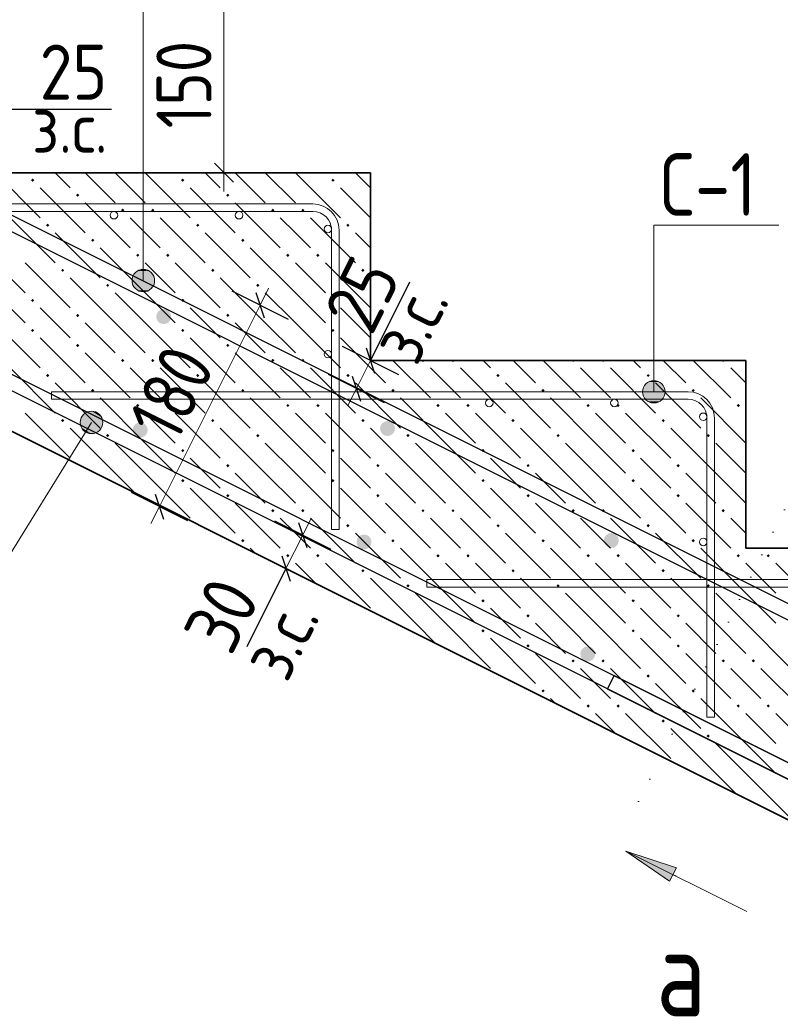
# Model space of a CAD drawing. Header units: millimetres. Extents: x 0 to 21005, y 0 to 14850.
# Tile 7 of 22: x 8709 to 10229, y 9510 to 11477. Entities that reach past the tile are written whole.
import ezdxf

# ---------------------------------------------------------------- set-up
doc = ezdxf.new("R2010")
doc.units = ezdxf.units.MM
doc.linetypes.add('______9', pattern=[50, 0, -50])
doc.layers.add('ЖБ Лестница', color=7, linetype='Continuous', lineweight=25, true_color=0xe0e0ff)
for name, color, linetype, lineweight in [('Обрамление проемов стержнями', 7, 'Continuous', 25), ('Общий01', 7, 'Continuous', 13), ('Позиционная метка линия выноска', 7, 'Continuous', 13), ('Размерная линия_ общее', 7, 'Continuous', 13), ('Текст_ общее', 7, 'Continuous', 25), ('Фоновоя арматура Х1', 7, 'Continuous', 25)]:
    doc.layers.add(name, color=color, linetype=linetype, lineweight=lineweight)
doc.layers.add('Размерная выноска', color=7, linetype='Continuous')
doc.styles.add('ISOCPEUR', font='txt')

msp = doc.modelspace()

# ---------------------------------------------------------------- hatches: boundary and pattern name
at = {"layer": 'ЖБ Лестница', "linetype": 'Continuous', "lineweight": 18, "transparency": 33554687}
for points in [[(8731.9, 11156), (8735.1, 11159.2), (8738.4, 11156), (8735.1, 11152.7)], [(9031.9, 11156), (9035.1, 11159.2), (9038.4, 11156), (9035.1, 11152.7)], [(9331.9, 11156), (9335.1, 11159.2), (9338.4, 11156), (9335.1, 11152.7)], [(8821.9, 11126), (8825.1, 11129.2), (8828.4, 11126), (8825.1, 11122.7)], [(9121.9, 11126), (9125.1, 11129.2), (9128.4, 11126), (9125.1, 11122.7)], [(8911.9, 11096), (8915.1, 11099.2), (8918.4, 11096), (8915.1, 11092.7)], [(8971.9, 11096), (8975.1, 11099.2), (8978.4, 11096), (8975.1, 11092.7)], [(9211.9, 11096), (9215.1, 11099.2), (9218.4, 11096), (9215.1, 11092.7)], [(9271.9, 11096), (9275.1, 11099.2), (9278.4, 11096), (9275.1, 11092.7)], [(8761.9, 11066), (8765.1, 11069.2), (8768.4, 11066), (8765.1, 11062.7)], [(9061.9, 11066), (9065.1, 11069.2), (9068.4, 11066), (9065.1, 11062.7)], [(9361.9, 11066), (9365.1, 11069.2), (9368.4, 11066), (9365.1, 11062.7)], [(8851.9, 11036), (8855.1, 11039.2), (8858.4, 11036), (8855.1, 11032.7)], [(9151.9, 11036), (9155.1, 11039.2), (9158.4, 11036), (9155.1, 11032.7)], [(8941.9, 11006), (8945.1, 11009.2), (8948.4, 11006), (8945.1, 11002.7)], [(9001.9, 11006), (9005.1, 11009.2), (9008.4, 11006), (9005.1, 11002.7)], [(9241.9, 11006), (9245.1, 11009.2), (9248.4, 11006), (9245.1, 11002.7)], [(9301.9, 11006), (9305.1, 11009.2), (9308.4, 11006), (9305.1, 11002.7)], [(8791.9, 10976), (8795.1, 10979.2), (8798.4, 10976), (8795.1, 10972.7)], [(9091.9, 10976), (9095.1, 10979.2), (9098.4, 10976), (9095.1, 10972.7)], [(9391.9, 10976), (9395.1, 10979.2), (9398.4, 10976), (9395.1, 10972.7)], [(8881.9, 10946), (8885.1, 10949.2), (8888.4, 10946), (8885.1, 10942.7)], [(9181.9, 10946), (9185.1, 10949.2), (9188.4, 10946), (9185.1, 10942.7)], [(8731.9, 10916), (8735.1, 10919.2), (8738.4, 10916), (8735.1, 10912.7)], [(9031.9, 10916), (9035.1, 10919.2), (9038.4, 10916), (9035.1, 10912.7)], [(9331.9, 10916), (9335.1, 10919.2), (9338.4, 10916), (9335.1, 10912.7)], [(8821.9, 10886), (8825.1, 10889.2), (8828.4, 10886), (8825.1, 10882.7)], [(9121.9, 10886), (9125.1, 10889.2), (9128.4, 10886), (9125.1, 10882.7)], [(8731.9, 10856), (8735.1, 10859.2), (8738.4, 10856), (8735.1, 10852.7)], [(9031.9, 10856), (9035.1, 10859.2), (9038.4, 10856), (9035.1, 10852.7)], [(9331.9, 10856), (9335.1, 10859.2), (9338.4, 10856), (9335.1, 10852.7)], [(8821.9, 10826), (8825.1, 10829.2), (8828.4, 10826), (8825.1, 10822.7)], [(9121.9, 10826), (9125.1, 10829.2), (9128.4, 10826), (9125.1, 10822.7)], [(8911.9, 10796), (8915.1, 10799.2), (8918.4, 10796), (8915.1, 10792.7)], [(8971.9, 10796), (8975.1, 10799.2), (8978.4, 10796), (8975.1, 10792.7)], [(9211.9, 10796), (9215.1, 10799.2), (9218.4, 10796), (9215.1, 10792.7)], [(9271.9, 10796), (9275.1, 10799.2), (9278.4, 10796), (9275.1, 10792.7)], [(9511.9, 10796), (9518.4, 10796), (9515.1, 10792.7)], [(9571.9, 10796), (9578.4, 10796), (9575.1, 10792.7)], [(9811.9, 10796), (9818.4, 10796), (9815.1, 10792.7)], [(9871.9, 10796), (9878.4, 10796), (9875.1, 10792.7)], [(10111.9, 10796), (10118.4, 10796), (10115.1, 10792.7)], [(8761.9, 10766), (8765.1, 10769.2), (8768.4, 10766), (8765.1, 10762.7)], [(9061.9, 10766), (9065.1, 10769.2), (9068.4, 10766), (9065.1, 10762.7)], [(9361.9, 10766), (9365.1, 10769.2), (9368.4, 10766), (9365.1, 10762.7)], [(9661.9, 10766), (9665.1, 10769.2), (9668.4, 10766), (9665.1, 10762.7)], [(9961.9, 10766), (9965.1, 10769.2), (9968.4, 10766), (9965.1, 10762.7)], [(8851.9, 10736), (8855.1, 10739.2), (8858.4, 10736), (8855.1, 10732.7)], [(9151.9, 10736), (9155.1, 10739.2), (9158.4, 10736), (9155.1, 10732.7)], [(9451.9, 10736), (9455.1, 10739.2), (9458.4, 10736), (9455.1, 10732.7)], [(9751.9, 10736), (9755.1, 10739.2), (9758.4, 10736), (9755.1, 10732.7)], [(10051.9, 10736), (10055.1, 10739.2), (10058.4, 10736), (10055.1, 10732.7)], [(8941.9, 10706), (8945.1, 10709.2), (8948.4, 10706), (8945.1, 10702.7)], [(9001.9, 10706), (9005.1, 10709.2), (9008.4, 10706), (9005.1, 10702.7)], [(9241.9, 10706), (9245.1, 10709.2), (9248.4, 10706), (9245.1, 10702.7)], [(9301.9, 10706), (9305.1, 10709.2), (9308.4, 10706), (9305.1, 10702.7)], [(9541.9, 10706), (9545.1, 10709.2), (9548.4, 10706), (9545.1, 10702.7)], [(9601.9, 10706), (9605.1, 10709.2), (9608.4, 10706), (9605.1, 10702.7)], [(9841.9, 10706), (9845.1, 10709.2), (9848.4, 10706), (9845.1, 10702.7)], [(9901.9, 10706), (9905.1, 10709.2), (9908.4, 10706), (9905.1, 10702.7)], [(10141.9, 10706), (10145.1, 10709.2), (10148.4, 10706), (10145.1, 10702.7)], [(8791.9, 10676), (8795.1, 10679.2), (8798.4, 10676), (8795.1, 10672.7)], [(9091.9, 10676), (9095.1, 10679.2), (9098.4, 10676), (9095.1, 10672.7)], [(9391.9, 10676), (9395.1, 10679.2), (9398.4, 10676), (9395.1, 10672.7)], [(9691.9, 10676), (9695.1, 10679.2), (9698.4, 10676), (9695.1, 10672.7)], [(9991.9, 10676), (9995.1, 10679.2), (9998.4, 10676), (9995.1, 10672.7)], [(8881.9, 10646), (8885.1, 10649.2), (8888.4, 10646), (8885.1, 10642.7)], [(9181.9, 10646), (9185.1, 10649.2), (9188.4, 10646), (9185.1, 10642.7)], [(9481.9, 10646), (9485.1, 10649.2), (9488.4, 10646), (9485.1, 10642.7)], [(9781.9, 10646), (9785.1, 10649.2), (9788.4, 10646), (9785.1, 10642.7)], [(10081.9, 10646), (10085.1, 10649.2), (10088.4, 10646), (10085.1, 10642.7)], [(9031.9, 10616), (9035.1, 10619.2), (9038.4, 10616), (9035.1, 10612.7)], [(9331.9, 10616), (9335.1, 10619.2), (9338.4, 10616), (9335.1, 10612.7)], [(9631.9, 10616), (9635.1, 10619.2), (9638.4, 10616), (9635.1, 10612.7)], [(9931.9, 10616), (9935.1, 10619.2), (9938.4, 10616), (9935.1, 10612.7)], [(8824.6, 10588.7), (8825.1, 10589.2), (8826.6, 10587.7)], [(9121.9, 10586), (9125.1, 10589.2), (9128.4, 10586), (9125.1, 10582.7)], [(9421.9, 10586), (9425.1, 10589.2), (9428.4, 10586), (9425.1, 10582.7)], [(9721.9, 10586), (9725.1, 10589.2), (9728.4, 10586), (9725.1, 10582.7)], [(10021.9, 10586), (10025.1, 10589.2), (10028.4, 10586), (10025.1, 10582.7)], [(9031.9, 10556), (9035.1, 10559.2), (9038.4, 10556), (9035.1, 10552.7)], [(9331.9, 10556), (9335.1, 10559.2), (9338.4, 10556), (9335.1, 10552.7)], [(9631.9, 10556), (9635.1, 10559.2), (9638.4, 10556), (9635.1, 10552.7)], [(9931.9, 10556), (9935.1, 10559.2), (9938.4, 10556), (9935.1, 10552.7)], [(9121.9, 10526), (9125.1, 10529.2), (9128.4, 10526), (9125.1, 10522.7)], [(9421.9, 10526), (9425.1, 10529.2), (9428.4, 10526), (9425.1, 10522.7)], [(9721.9, 10526), (9725.1, 10529.2), (9728.4, 10526), (9725.1, 10522.7)], [(10021.9, 10526), (10025.1, 10529.2), (10028.4, 10526), (10025.1, 10522.7)], [(9211.9, 10496), (9215.1, 10499.2), (9218.4, 10496), (9215.1, 10492.7)], [(9271.9, 10496), (9275.1, 10499.2), (9278.4, 10496), (9275.1, 10492.7)], [(9511.9, 10496), (9515.1, 10499.2), (9518.4, 10496), (9515.1, 10492.7)], [(9571.9, 10496), (9575.1, 10499.2), (9578.4, 10496), (9575.1, 10492.7)], [(9811.9, 10496), (9815.1, 10499.2), (9818.4, 10496), (9815.1, 10492.7)], [(9871.9, 10496), (9875.1, 10499.2), (9878.4, 10496), (9875.1, 10492.7)], [(10111.9, 10496), (10115.1, 10499.2), (10118.4, 10496), (10115.1, 10492.7)], [(9064.6, 10468.7), (9065.1, 10469.2), (9066.6, 10467.7)], [(9361.9, 10466), (9365.1, 10469.2), (9368.4, 10466), (9365.1, 10462.7)], [(9661.9, 10466), (9665.1, 10469.2), (9668.4, 10466), (9665.1, 10462.7)], [(9961.9, 10466), (9965.1, 10469.2), (9968.4, 10466), (9965.1, 10462.7)], [(9151.9, 10436), (9155.1, 10439.2), (9158.4, 10436), (9155.1, 10432.7)], [(9451.9, 10436), (9455.1, 10439.2), (9458.4, 10436), (9455.1, 10432.7)], [(9751.9, 10436), (9755.1, 10439.2), (9758.4, 10436), (9755.1, 10432.7)], [(10051.9, 10436), (10055.1, 10439.2), (10058.4, 10436), (10055.1, 10432.7)], [(9241.9, 10406), (9245.1, 10409.2), (9248.4, 10406), (9245.1, 10402.7)], [(9301.9, 10406), (9305.1, 10409.2), (9308.4, 10406), (9305.1, 10402.7)], [(9541.9, 10406), (9545.1, 10409.2), (9548.4, 10406), (9545.1, 10402.7)], [(9601.9, 10406), (9605.1, 10409.2), (9608.4, 10406), (9605.1, 10402.7)], [(9841.9, 10406), (9845.1, 10409.2), (9848.4, 10406), (9845.1, 10402.7)], [(9901.9, 10406), (9905.1, 10409.2), (9908.4, 10406), (9905.1, 10402.7)], [(10141.9, 10406), (10145.1, 10409.2), (10148.4, 10406), (10145.1, 10402.7)], [(10201.9, 10406), (10205.1, 10409.2), (10208.4, 10406), (10205.1, 10402.7)], [(9391.9, 10376), (9395.1, 10379.2), (9398.4, 10376), (9395.1, 10372.7)], [(9691.9, 10376), (9695.1, 10379.2), (9698.4, 10376), (9695.1, 10372.7)], [(9991.9, 10376), (9995.1, 10379.2), (9998.4, 10376), (9995.1, 10372.7)], [(9481.9, 10346), (9485.1, 10349.2), (9488.4, 10346), (9485.1, 10342.7)], [(9781.9, 10346), (9785.1, 10349.2), (9788.4, 10346), (9785.1, 10342.7)], [(10081.9, 10346), (10085.1, 10349.2), (10088.4, 10346), (10085.1, 10342.7)], [(9631.9, 10316), (9635.1, 10319.2), (9638.4, 10316), (9635.1, 10312.7)], [(9931.9, 10316), (9935.1, 10319.2), (9938.4, 10316), (9935.1, 10312.7)], [(9424.6, 10288.7), (9425.1, 10289.2), (9426.6, 10287.7)], [(9721.9, 10286), (9725.1, 10289.2), (9728.4, 10286), (9725.1, 10282.7)], [(10021.9, 10286), (10025.1, 10289.2), (10028.4, 10286), (10025.1, 10282.7)], [(9631.9, 10256), (9635.1, 10259.2), (9638.4, 10256), (9635.1, 10252.7)], [(9931.9, 10256), (9935.1, 10259.2), (9938.4, 10256), (9935.1, 10252.7)], [(9721.9, 10226), (9725.1, 10229.2), (9728.4, 10226), (9725.1, 10222.7)], [(10021.9, 10226), (10025.1, 10229.2), (10028.4, 10226), (10025.1, 10222.7)], [(9811.9, 10196), (9815.1, 10199.2), (9818.4, 10196), (9815.1, 10192.7)], [(9871.9, 10196), (9875.1, 10199.2), (9878.4, 10196), (9875.1, 10192.7)], [(10111.9, 10196), (10115.1, 10199.2), (10118.4, 10196), (10115.1, 10192.7)], [(10171.9, 10196), (10175.1, 10199.2), (10178.4, 10196), (10175.1, 10192.7)], [(9664.6, 10168.7), (9665.1, 10169.2), (9666.6, 10167.7)], [(9961.9, 10166), (9965.1, 10169.2), (9968.4, 10166), (9965.1, 10162.7)], [(9751.9, 10136), (9755.1, 10139.2), (9758.4, 10136), (9755.1, 10132.7)], [(10051.9, 10136), (10055.1, 10139.2), (10058.4, 10136), (10055.1, 10132.7)], [(9841.9, 10106), (9845.1, 10109.2), (9848.4, 10106), (9845.1, 10102.7)], [(9901.9, 10106), (9905.1, 10109.2), (9908.4, 10106), (9905.1, 10102.7)], [(10141.9, 10106), (10145.1, 10109.2), (10148.4, 10106), (10145.1, 10102.7)], [(10201.9, 10106), (10205.1, 10109.2), (10208.4, 10106), (10205.1, 10102.7)], [(9991.9, 10076), (9995.1, 10079.2), (9998.4, 10076), (9995.1, 10072.7)], [(10081.9, 10046), (10085.1, 10049.2), (10088.4, 10046), (10085.1, 10042.7)], [(10024.6, 9988.7), (10025.1, 9989.2), (10026.6, 9987.7)]]:
    msp.add_hatch(color=7, dxfattribs=at).paths.add_polyline_path(points, flags=16)
at = {"layer": 'Общий01', "linetype": 'Continuous', "lineweight": 13, "transparency": 33554687}
msp.add_hatch(color=7, dxfattribs=at).paths.add_polyline_path([(10008, 9755.7), (9920.8, 9816.1), (10021.4, 9782.5)], flags=16)
at = {"layer": 'Позиционная метка линия выноска', "linetype": 'Continuous', "lineweight": 13, "transparency": 33554687}
for points in [[(8967.6, 10974.7), (8945.1, 10974.7), (8937, 10966.6)], [(8967.6, 10974.7), (8937, 10966.6), (8975.7, 10966.6)], [(8945.1, 10974.7), (8967.6, 10974.7), (8956.3, 10977.9)], [(8975.7, 10966.6), (8937, 10966.6), (8933.8, 10955.4)], [(8975.7, 10966.6), (8933.8, 10955.4), (8978.8, 10955.4)], [(8978.8, 10955.4), (8933.8, 10955.4), (8937, 10944.1)], [(8978.8, 10955.4), (8937, 10944.1), (8975.7, 10944.1)], [(8975.7, 10944.1), (8937, 10944.1), (8945.1, 10936)], [(8975.7, 10944.1), (8945.1, 10936), (8967.6, 10936)], [(8967.6, 10936), (8945.1, 10936), (8956.3, 10932.9)], [(9995.8, 10744.7), (9957.1, 10744.7), (9954, 10733.5)], [(9995.8, 10744.7), (9954, 10733.5), (9999, 10733.5)], [(9987.7, 10752.8), (9965.2, 10752.8), (9957.1, 10744.7)], [(9987.7, 10752.8), (9957.1, 10744.7), (9995.8, 10744.7)], [(9965.2, 10752.8), (9987.7, 10752.8), (9976.5, 10756)], [(9999, 10733.5), (9954, 10733.5), (9957.1, 10722.2)], [(9999, 10733.5), (9957.1, 10722.2), (9995.8, 10722.2)], [(9995.8, 10722.2), (9957.1, 10722.2), (9965.2, 10714.1)], [(9995.8, 10722.2), (9965.2, 10714.1), (9987.7, 10714.1)], [(9987.7, 10714.1), (9965.2, 10714.1), (9976.5, 10711)], [(8830.3, 10672.9), (8871.8, 10660.4), (8833.5, 10684.1)], [(8833.5, 10684.1), (8875, 10671.7), (8842.1, 10692)], [(8833.5, 10684.1), (8871.8, 10660.4), (8875, 10671.7)], [(8842.1, 10692), (8872.4, 10682.8), (8853.3, 10694.7)], [(8842.1, 10692), (8875, 10671.7), (8872.4, 10682.8)], [(8853.3, 10694.7), (8872.4, 10682.8), (8864.5, 10691.4)], [(8832.9, 10661.8), (8863.2, 10652.5), (8830.3, 10672.9)], [(8830.3, 10672.9), (8863.2, 10652.5), (8871.8, 10660.4)], [(8852, 10649.9), (8832.9, 10661.8), (8840.8, 10653.2)], [(8832.9, 10661.8), (8852, 10649.9), (8863.2, 10652.5)]]:
    msp.add_hatch(color=7, dxfattribs=at).paths.add_polyline_path(points)
at = {"layer": 'Фоновоя арматура Х1', "linetype": 'Continuous', "lineweight": 35, "transparency": 33554687}
for points in [[(9012, 10883.6), (9010.9, 10889.3), (9007.6, 10894.2), (9002.7, 10897.4), (8997, 10898.6), (8991.3, 10897.4), (8986.4, 10894.2), (8983.1, 10889.3), (8982, 10883.6), (8983.1, 10877.8), (8986.4, 10873), (8991.3, 10869.7), (8997, 10868.6), (9002.7, 10869.7), (9007.6, 10873), (9010.9, 10877.8)], [(8965, 10657), (8963.9, 10662.8), (8960.7, 10667.7), (8955.8, 10670.9), (8950, 10672), (8944.3, 10670.9), (8939.4, 10667.7), (8936.2, 10662.8), (8935, 10657), (8936.2, 10651.3), (8939.4, 10646.4), (8944.3, 10643.2), (8950, 10642), (8955.8, 10643.2), (8960.7, 10646.4), (8963.9, 10651.3)], [(9459.2, 10660), (9458.1, 10665.7), (9454.8, 10670.6), (9450, 10673.8), (9444.2, 10675), (9438.5, 10673.8), (9433.6, 10670.6), (9430.4, 10665.7), (9429.2, 10660), (9430.4, 10654.2), (9433.6, 10649.4), (9438.5, 10646.1), (9444.2, 10645), (9450, 10646.1), (9454.8, 10649.4), (9458.1, 10654.2)], [(9412.3, 10433.4), (9411.1, 10439.2), (9407.9, 10444), (9403, 10447.3), (9397.3, 10448.4), (9391.5, 10447.3), (9386.7, 10444), (9383.4, 10439.2), (9382.3, 10433.4), (9383.4, 10427.7), (9386.7, 10422.8), (9391.5, 10419.6), (9397.3, 10418.4), (9403, 10419.6), (9407.9, 10422.8), (9411.1, 10427.7)], [(9906.4, 10436.4), (9905.3, 10442.1), (9902, 10447), (9897.2, 10450.2), (9891.4, 10451.4), (9885.7, 10450.2), (9880.8, 10447), (9877.6, 10442.1), (9876.4, 10436.4), (9877.6, 10430.6), (9880.8, 10425.7), (9885.7, 10422.5), (9891.4, 10421.4), (9897.2, 10422.5), (9902, 10425.7), (9905.3, 10430.6)], [(9859.5, 10209.8), (9858.3, 10215.6), (9855.1, 10220.4), (9850.2, 10223.7), (9844.5, 10224.8), (9838.7, 10223.7), (9833.9, 10220.4), (9830.6, 10215.6), (9829.5, 10209.8), (9830.6, 10204.1), (9833.9, 10199.2), (9838.7, 10196), (9844.5, 10194.8), (9850.2, 10196), (9855.1, 10199.2), (9858.3, 10204.1)]]:
    msp.add_hatch(color=7, dxfattribs=at).paths.add_polyline_path(points)

# ---------------------------------------------------------------- linework, layer by layer
at = {"color": 7, "linetype": 'Continuous', "lineweight": 25, "transparency": 33554687}
for points in [[(3421.2, 12467.6), (5908.1, 12467.6), (5913.7, 12467.4), (5919.5, 12466.8), (5925.2, 12466), (5930.8, 12464.8), (5936.3, 12463.3), (5941.8, 12461.5), (5947.1, 12459.5), (5952.3, 12457.2), (12339.6, 9263.5)], [(12326.8, 9236.4), (5939.4, 12430.1), (5935.6, 12431.8), (5931.7, 12433.3), (5927.8, 12434.5), (5923.9, 12435.6), (5919.9, 12436.4), (5915.8, 12437), (5911.7, 12437.4), (5907.5, 12437.6), (3421.2, 12437.6), (3421.2, 12467.6)], [(11650.8, 9256.4), (5271.7, 12445.9), (5267.9, 12447.6), (5264, 12449.1), (5260.1, 12450.4), (5256.1, 12451.4), (5252.1, 12452.3), (5248.1, 12452.9), (5243.9, 12453.3), (5239.8, 12453.5), (4010.1, 12453.5), (4010.1, 12483.5), (5240.4, 12483.5), (5246, 12483.2), (5251.7, 12482.7), (5257.4, 12481.8), (5263, 12480.7), (5268.6, 12479.2), (5274, 12477.4), (5279.4, 12475.3), (5284.5, 12473), (11663.6, 9283.5)]]:
    msp.add_lwpolyline(points, dxfattribs=at)
at = {"color": 38, "linetype": 'Continuous', "lineweight": 25, "true_color": 0x5f1e0f, "transparency": 33554687}
msp.add_lwpolyline([(19097.6, 9578.5), (11029.9, 9578.5), (11024.3, 9578.7), (11018.6, 9579.2), (11012.9, 9580.1), (11007.3, 9581.3), (11001.7, 9582.7), (10996.2, 9584.5), (10990.9, 9586.6), (10985.8, 9588.9), (9884.1, 10139.7), (9897.5, 10166.5), (10998.6, 9616), (11002.4, 9614.3), (11006.3, 9612.8), (11010.2, 9611.5), (11014.2, 9610.5), (11018.2, 9609.6), (11022.2, 9609), (11026.4, 9608.6), (11030.6, 9608.5), (19097.6, 9608.5), (19097.6, 9578.5)], dxfattribs=at)
at = {"layer": 'ЖБ Лестница', "color": 7, "linetype": 'Continuous', "lineweight": 35, "transparency": 33554687}
for p, q in [((5910.1, 12046), (11660.1, 9171)), ((9410.1, 11171), (8660.1, 11171)), ((9410.1, 10796), (9410.1, 11171)), ((10160.1, 10796), (9410.1, 10796)), ((10160.1, 10421), (10160.1, 10796)), ((10910.1, 10421), (10160.1, 10421))]:
    msp.add_line(p, q, dxfattribs=at)
at = {"layer": 'ЖБ Лестница', "color": 9, "linetype": 'Continuous', "lineweight": 18, "true_color": 0xc7c7c7, "transparency": 33554687}
for p, q in [((8720.1, 11171), (8720.1, 11171)), ((8780.1, 11171), (8780.1, 11171)), ((8810.1, 11141), (8780.1, 11171)), ((8840.1, 11171), (8900.1, 11111)), ((8900.1, 11171), (8900.1, 11171)), ((8900.1, 11171), (8960.1, 11111)), ((8960.1, 11171), (9050.1, 11081)), ((8960.1, 11171), (8960.1, 11171)), ((9020.1, 11171), (9020.1, 11171)), ((9080.1, 11171), (9080.1, 11171)), ((9110.1, 11141), (9080.1, 11171)), ((9140.1, 11171), (9200.1, 11111)), ((9200.1, 11171), (9200.1, 11171)), ((9200.1, 11171), (9260.1, 11111)), ((9260.1, 11171), (9350.1, 11081)), ((9260.1, 11171), (9260.1, 11171)), ((9320.1, 11171), (9320.1, 11171)), ((9380.1, 11171), (9380.1, 11171)), ((9410.1, 11141), (9380.1, 11171)), ((8750.1, 11141), (8840.1, 11051)), ((9050.1, 11141), (9140.1, 11051)), ((9350.1, 11141), (9410.1, 11081)), ((8840.1, 11111), (8930.1, 11021)), ((9140.1, 11111), (9230.1, 11021)), ((8690.1, 11081), (8780.1, 10991)), ((8960.1, 11051), (8930.1, 11081)), ((8990.1, 11081), (9080.1, 10991)), ((9260.1, 11051), (9230.1, 11081)), ((9290.1, 11081), (9380.1, 10991)), ((8780.1, 11051), (8870.1, 10961)), ((8990.1, 11021), (8960.1, 11051)), ((9080.1, 11051), (9170.1, 10961)), ((9290.1, 11021), (9260.1, 11051)), ((9380.1, 11051), (9410.1, 11021)), ((8960.1, 10931), (8870.1, 11021)), ((9260.1, 10931), (9170.1, 11021)), ((8660.1, 10991), (8720.1, 10931)), ((8720.1, 10991), (8810.1, 10901)), ((8960.1, 10991), (9020.1, 10931)), ((9020.1, 10991), (9110.1, 10901)), ((9260.1, 10991), (9320.1, 10931)), ((9320.1, 10991), (9410.1, 10901)), ((8900.1, 10871), (8810.1, 10961)), ((9200.1, 10871), (9110.1, 10961)), ((9410.1, 10961), (9410.1, 10961)), ((8660.1, 10931), (8720.1, 10871)), ((8900.1, 10931), (8960.1, 10871)), ((8960.1, 10931), (9020.1, 10871)), ((9200.1, 10931), (9260.1, 10871)), ((9260.1, 10931), (9320.1, 10871)), ((8780.1, 10871), (8750.1, 10901)), ((9080.1, 10871), (9050.1, 10901)), ((9380.1, 10871), (9350.1, 10901)), ((8660.1, 10871), (8750.1, 10781)), ((8810.1, 10841), (8780.1, 10871)), ((8840.1, 10871), (8900.1, 10811)), ((8900.1, 10871), (8960.1, 10811)), ((8960.1, 10871), (9050.1, 10781)), ((9110.1, 10841), (9080.1, 10871)), ((9140.1, 10871), (9200.1, 10811)), ((9200.1, 10871), (9260.1, 10811)), ((9260.1, 10871), (9350.1, 10781)), ((9410.1, 10841), (9380.1, 10871)), ((8750.1, 10841), (8840.1, 10751)), ((9050.1, 10841), (9140.1, 10751)), ((9350.1, 10841), (9440.1, 10751)), ((8840.1, 10811), (8930.1, 10721)), ((9140.1, 10811), (9230.1, 10721)), ((9455.1, 10796), (9530.1, 10721)), ((9635.1, 10796), (9650.1, 10781)), ((9695.1, 10796), (9740.1, 10751)), ((9755.1, 10796), (9830.1, 10721)), ((9935.1, 10796), (9950.1, 10781)), ((9995.1, 10796), (10040.1, 10751)), ((10055.1, 10796), (10130.1, 10721)), ((8690.1, 10781), (8780.1, 10691)), ((8960.1, 10751), (8930.1, 10781)), ((8990.1, 10781), (9080.1, 10691)), ((9260.1, 10751), (9230.1, 10781)), ((9290.1, 10781), (9380.1, 10691)), ((9560.1, 10751), (9530.1, 10781)), ((9590.1, 10781), (9680.1, 10691)), ((9860.1, 10751), (9830.1, 10781)), ((9890.1, 10781), (9980.1, 10691)), ((10160.1, 10751), (10130.1, 10781)), ((8780.1, 10751), (8870.1, 10661)), ((8990.1, 10721), (8960.1, 10751)), ((9080.1, 10751), (9170.1, 10661)), ((9290.1, 10721), (9260.1, 10751)), ((9380.1, 10751), (9470.1, 10661)), ((9590.1, 10721), (9560.1, 10751)), ((9680.1, 10751), (9770.1, 10661)), ((9890.1, 10721), (9860.1, 10751)), ((9980.1, 10751), (10070.1, 10661)), ((8960.1, 10631), (8870.1, 10721)), ((9260.1, 10631), (9170.1, 10721)), ((9560.1, 10631), (9470.1, 10721)), ((9860.1, 10631), (9770.1, 10721)), ((10160.1, 10631), (10070.1, 10721)), ((8720.1, 10691), (8810.1, 10601)), ((8960.1, 10691), (9020.1, 10631)), ((9020.1, 10691), (9110.1, 10601)), ((9260.1, 10691), (9320.1, 10631)), ((9320.1, 10691), (9410.1, 10601)), ((9560.1, 10691), (9620.1, 10631)), ((9620.1, 10691), (9710.1, 10601)), ((9860.1, 10691), (9920.1, 10631)), ((9920.1, 10691), (10010.1, 10601)), ((8900.1, 10571), (8810.1, 10661)), ((9200.1, 10571), (9110.1, 10661)), ((9500.1, 10571), (9410.1, 10661)), ((9800.1, 10571), (9710.1, 10661)), ((10100.1, 10571), (10010.1, 10661)), ((8900.1, 10631), (8960.1, 10571)), ((8960.1, 10631), (9020.1, 10571)), ((9200.1, 10631), (9260.1, 10571)), ((9260.1, 10631), (9320.1, 10571)), ((9500.1, 10631), (9560.1, 10571)), ((9560.1, 10631), (9620.1, 10571)), ((9800.1, 10631), (9860.1, 10571)), ((9860.1, 10631), (9920.1, 10571)), ((10100.1, 10631), (10160.1, 10571)), ((9080.1, 10571), (9050.1, 10601)), ((9380.1, 10571), (9350.1, 10601)), ((9680.1, 10571), (9650.1, 10601)), ((9980.1, 10571), (9950.1, 10601)), ((8900.1, 10571), (8940.1, 10531)), ((8960.1, 10571), (9050.1, 10481)), ((9110.1, 10541), (9080.1, 10571)), ((9140.1, 10571), (9200.1, 10511)), ((9200.1, 10571), (9260.1, 10511)), ((9260.1, 10571), (9350.1, 10481)), ((9410.1, 10541), (9380.1, 10571)), ((9440.1, 10571), (9500.1, 10511)), ((9500.1, 10571), (9560.1, 10511)), ((9560.1, 10571), (9650.1, 10481)), ((9710.1, 10541), (9680.1, 10571)), ((9740.1, 10571), (9800.1, 10511)), ((9800.1, 10571), (9860.1, 10511)), ((9860.1, 10571), (9950.1, 10481)), ((10010.1, 10541), (9980.1, 10571)), ((10040.1, 10571), (10100.1, 10511)), ((10100.1, 10571), (10160.1, 10511)), ((10160.1, 10571), (10160.1, 10571)), ((9050.1, 10541), (9140.1, 10451)), ((9350.1, 10541), (9440.1, 10451)), ((9650.1, 10541), (9740.1, 10451)), ((9950.1, 10541), (10040.1, 10451)), ((9140.1, 10511), (9230.1, 10421)), ((9440.1, 10511), (9530.1, 10421)), ((9740.1, 10511), (9830.1, 10421)), ((10040.1, 10511), (10130.1, 10421)), ((9260.1, 10451), (9230.1, 10481)), ((9290.1, 10481), (9380.1, 10391)), ((9560.1, 10451), (9530.1, 10481)), ((9590.1, 10481), (9680.1, 10391)), ((9860.1, 10451), (9830.1, 10481)), ((9890.1, 10481), (9980.1, 10391)), ((10160.1, 10451), (10130.1, 10481)), ((9290.1, 10421), (9260.1, 10451)), ((9380.1, 10451), (9470.1, 10361)), ((9590.1, 10421), (9560.1, 10451)), ((9680.1, 10451), (9770.1, 10361)), ((9890.1, 10421), (9860.1, 10451)), ((9980.1, 10451), (10070.1, 10361)), ((10160.1, 10451), (10160.1, 10451)), ((9180.1, 10411), (9170.1, 10421)), ((9560.1, 10331), (9470.1, 10421)), ((9860.1, 10331), (9770.1, 10421)), ((10160.1, 10331), (10070.1, 10421)), ((10190.1, 10421), (10190.1, 10421)), ((9260.1, 10391), (9300.1, 10351)), ((9320.1, 10391), (9410.1, 10301)), ((9560.1, 10391), (9620.1, 10331)), ((9620.1, 10391), (9710.1, 10301)), ((9860.1, 10391), (9920.1, 10331)), ((9920.1, 10391), (10010.1, 10301)), ((10160.1, 10391), (10220.1, 10331)), ((10220.1, 10391), (10310.1, 10301)), ((9500.1, 10271), (9410.1, 10361)), ((9800.1, 10271), (9710.1, 10361)), ((10100.1, 10271), (10010.1, 10361)), ((9500.1, 10331), (9560.1, 10271)), ((9560.1, 10331), (9620.1, 10271)), ((9800.1, 10331), (9860.1, 10271)), ((9860.1, 10331), (9920.1, 10271)), ((10100.1, 10331), (10160.1, 10271)), ((10160.1, 10331), (10220.1, 10271)), ((9680.1, 10271), (9650.1, 10301)), ((9980.1, 10271), (9950.1, 10301)), ((9500.1, 10271), (9540.1, 10231)), ((9560.1, 10271), (9650.1, 10181)), ((9710.1, 10241), (9680.1, 10271)), ((9740.1, 10271), (9800.1, 10211)), ((9800.1, 10271), (9860.1, 10211)), ((9860.1, 10271), (9950.1, 10181)), ((10010.1, 10241), (9980.1, 10271)), ((10040.1, 10271), (10100.1, 10211)), ((10100.1, 10271), (10160.1, 10211)), ((10160.1, 10271), (10250.1, 10181)), ((9650.1, 10241), (9740.1, 10151)), ((9950.1, 10241), (10040.1, 10151)), ((9740.1, 10211), (9830.1, 10121)), ((10040.1, 10211), (10130.1, 10121)), ((9860.1, 10151), (9830.1, 10181)), ((9890.1, 10181), (9980.1, 10091)), ((10160.1, 10151), (10130.1, 10181)), ((10190.1, 10181), (10280.1, 10091)), ((9890.1, 10121), (9860.1, 10151)), ((9980.1, 10151), (10070.1, 10061)), ((10190.1, 10121), (10160.1, 10151)), ((9780.1, 10111), (9770.1, 10121)), ((10160.1, 10031), (10070.1, 10121)), ((9860.1, 10091), (9900.1, 10051)), ((9920.1, 10091), (10010.1, 10001)), ((10160.1, 10091), (10220.1, 10031)), ((10220.1, 10091), (10310.1, 10001)), ((10100.1, 9971), (10010.1, 10061)), ((10100.1, 10031), (10160.1, 9971)), ((10160.1, 10031), (10220.1, 9971)), ((10100.1, 9971), (10140.1, 9931)), ((10160.1, 9971), (10250.1, 9881))]:
    msp.add_line(p, q, dxfattribs=at)
msp.add_lwpolyline([(8660.1, 11171), (8660.1, 11171), (8750.1, 11081)], dxfattribs=at)
at = {"layer": 'Обрамление проемов стержнями', "color": 7, "linetype": 'Continuous', "lineweight": 13, "transparency": 33554687}
for p, q in [((9295.1, 11108.5), (8022.6, 11108.5)), ((9295.1, 11093.5), (8022.6, 11093.5)), ((9332.6, 11056), (9332.6, 10458.5)), ((9347.6, 11056), (9347.6, 10458.5)), ((8772.6, 10718.5), (8772.6, 10733.5)), ((10045.1, 10733.5), (8772.6, 10733.5)), ((10045.1, 10718.5), (8772.6, 10718.5)), ((10082.6, 10681), (10082.6, 10083.5)), ((10097.6, 10681), (10097.6, 10083.5)), ((9332.6, 10458.5), (9347.6, 10458.5)), ((9522.6, 10343.5), (9522.6, 10358.5)), ((10795.1, 10358.5), (9522.6, 10358.5)), ((10795.1, 10343.5), (9522.6, 10343.5)), ((10082.6, 10083.5), (10097.6, 10083.5))]:
    msp.add_line(p, q, dxfattribs=at)
at = {"layer": 'Обрамление проемов стержнями', "color": 7, "linetype": 'Continuous', "lineweight": 18, "transparency": 33554687}
for centre in [(8897.6, 11086), (9147.6, 11086), (9325.1, 11058.5), (9325.1, 10808.5), (9647.6, 10711), (9897.6, 10711), (10075.1, 10683.5), (10075.1, 10433.5)]:
    msp.add_circle(centre, 7.5, dxfattribs=at)
at = {"layer": 'Обрамление проемов стержнями', "color": 7, "linetype": 'Continuous', "lineweight": 13, "transparency": 33554687}
for centre, radius in [((9295.1, 11056), 52.5), ((9295.1, 11056), 37.5), ((10045.1, 10681), 52.5), ((10045.1, 10681), 37.5)]:
    msp.add_arc(centre, radius, 0, 90, dxfattribs=at)
at = {"layer": 'Общий01', "color": 7, "linetype": '______9', "lineweight": 13, "transparency": 33554687}
msp.add_line((9946.1, 9915.1), (10501.9, 11026.7), dxfattribs=at)
at = {"layer": 'Общий01', "color": 7, "linetype": 'Continuous', "lineweight": 13, "transparency": 33554687}
for p, q in [((9920.8, 9816.1), (10162.2, 9695.3)), ((9920.8, 9816.1), (9920.8, 9816.1)), ((9920.8, 9816.1), (9920.8, 9816.1)), ((9920.8, 9816.1), (9920.8, 9816.1)), ((9920.8, 9816.1), (10021.4, 9782.5)), ((10008, 9755.7), (9920.8, 9816.1)), ((10021.4, 9782.5), (10008, 9755.7)), ((10014.7, 9769.1), (10021.4, 9765.8))]:
    msp.add_line(p, q, dxfattribs=at)
at = {"layer": 'Позиционная метка линия выноска', "color": 7, "linetype": 'Continuous', "lineweight": 13, "transparency": 33554687}
for p, q in [((8956.3, 10977.9), (8956.3, 10977.9)), ((8933.8, 10955.4), (8933.8, 10955.4)), ((8978.8, 10955.4), (8978.8, 10955.4)), ((8956.3, 10932.9), (8956.3, 10932.9)), ((9976.5, 10756), (9976.5, 10756)), ((9954, 10733.5), (9954, 10733.5)), ((9999, 10733.5), (9999, 10733.5)), ((9976.5, 10711), (9976.5, 10711)), ((8833.5, 10684.1), (8833.5, 10684.1)), ((8864.5, 10691.4), (8864.5, 10691.4)), ((8871.8, 10660.4), (8871.8, 10660.4)), ((8840.8, 10653.2), (8840.8, 10653.2))]:
    msp.add_line(p, q, dxfattribs=at)
for points in [[(10856.3, 12005.4), (8956.3, 12005.4), (8956.3, 10955.4)], [(10226.5, 11066.1), (9976.5, 11066.1), (9976.5, 10733.5)], [(7068.5, 10027.6), (8453.5, 10027.6), (8852.7, 10672.3)]]:
    msp.add_lwpolyline(points, dxfattribs=at)
for centre in [(8956.3, 10955.4), (9976.5, 10733.5), (8852.7, 10672.3)]:
    msp.add_circle(centre, 22.5, dxfattribs=at)
at = {"layer": 'Размерная выноска', "color": 7, "linetype": 'Continuous', "lineweight": -3, "transparency": 33554687}
for p, q in [((8660.1, 11298.1), (8892.6, 11298.1)), ((9488.4, 10952.5), (9410.1, 10796)), ((9241.4, 10380.3), (9163.2, 10223.8))]:
    msp.add_line(p, q, dxfattribs=at)
at = {"layer": 'Размерная линия_ общее', "color": 7, "linetype": 'Continuous', "lineweight": 25, "transparency": 33554687}
for p, q in [((9136.2, 11152.2), (9098.7, 11189.7)), ((9181.2, 10931.7), (9198, 10881.4)), ((9401.8, 10821.1), (9418.5, 10770.8)), ((9373.6, 10764.8), (9390.4, 10714.5)), ((8980, 10529.2), (8996.7, 10478.9)), ((9266.6, 10472.5), (9283.3, 10422.1)), ((9233.1, 10405.5), (9249.8, 10355.1))]:
    msp.add_line(p, q, dxfattribs=at)
at = {"layer": 'Размерная линия_ общее', "color": 253, "linetype": 'Continuous', "lineweight": -3, "true_color": 0xa0a0a0, "transparency": 33554687}
for p, q in [((9117.5, 11171), (8710.1, 11171)), ((9117.5, 11171), (9055, 11171)), ((9117.5, 11171), (9180, 11171)), ((9189.6, 10906.6), (9133.7, 10934.5)), ((9189.6, 10906.6), (9245.5, 10878.6)), ((9410.1, 10796), (9354.2, 10823.9)), ((9410.1, 10796), (9466, 10768)), ((9382, 10739.7), (9326.1, 10767.6)), ((9382, 10739.7), (9437.9, 10711.7)), ((8988.4, 10504.1), (8932.5, 10532)), ((8988.4, 10504.1), (9044.3, 10476.1)), ((9274.9, 10447.3), (9219, 10475.2)), ((9274.9, 10447.3), (9330.8, 10419.3)), ((9241.4, 10380.3), (9185.5, 10408.3)), ((9241.4, 10380.3), (9297.3, 10352.3))]:
    msp.add_line(p, q, dxfattribs=at)
at = {"layer": 'Размерная линия_ общее', "color": 7, "linetype": 'Continuous', "lineweight": 13, "transparency": 33554687}
for p, q in [((9117.5, 11171), (9117.5, 11133.5)), ((9189.6, 10906.6), (9206.4, 10940.1)), ((9410.1, 10796), (9426.9, 10829.5)), ((9382, 10739.7), (9365.2, 10706.1)), ((8988.4, 10504.1), (8971.6, 10470.5)), ((9274.9, 10447.3), (9291.7, 10480.8)), ((9274.9, 10447.3), (9241.4, 10380.3)), ((9241.4, 10380.3), (9224.7, 10346.8))]:
    msp.add_line(p, q, dxfattribs=at)
for points in [[(9117.5, 11171), (9117.5, 11210.3), (9117.5, 11210.3), (9117.5, 11546)], [(9189.6, 10906.6), (9029.1, 10585.5), (9029.1, 10585.5), (8988.4, 10504.1)], [(9410.1, 10796), (9404.2, 10784.2), (9404.2, 10784.2), (9382, 10739.7)]]:
    msp.add_lwpolyline(points, dxfattribs=at)

# ---------------------------------------------------------------- texts
at = {"layer": 'Общий01', "color": 7, "linetype": 'Continuous', "lineweight": 35, "transparency": 33554687, "insert": (9981.5, 9486.2), "char_height": 175, "width": 209.908, "attachment_point": 7, "style": 'ISOCPEUR'}
msp.add_mtext('\\W0.80;а', dxfattribs=at)
at = {"layer": 'Размерная линия_ общее', "color": 7, "linetype": 'Continuous', "lineweight": 25, "transparency": 33554687, "char_height": 110, "attachment_point": 7, "style": 'ISOCPEUR'}
for s, insert, width, rotation in [('\\W0.83;150', (9092.5, 11259.5), 254.286, 90), ('\\W0.87;25', (9412.6, 10842.7), 201.964, 63.4349), ('\\W0.83;180', (9022.4, 10627.9), 254.29, 63.4349), ('\\W0.87;30', (9132.1, 10203.5), 201.962, 63.4349)]:
    msp.add_mtext(s, dxfattribs=dict(at, insert=insert, width=width, rotation=rotation))
at = {"layer": 'Размерная линия_ общее', "color": 7, "linetype": 'Continuous', "lineweight": 25, "transparency": 33554687, "insert": (8749.2, 11316.8), "char_height": 110, "width": 201.962, "attachment_point": 7, "style": 'ISOCPEUR'}
msp.add_mtext('\\W0.87;25', dxfattribs=at)
at = {"layer": 'Размерная линия_ общее', "color": 7, "linetype": 'Continuous', "lineweight": 18, "transparency": 33554687, "insert": (8733.9, 11210.8), "char_height": 100, "width": 229.971, "attachment_point": 7, "style": 'ISOCPEUR'}
msp.add_mtext('\\W0.90;з.с.', dxfattribs=at)
at = {"layer": 'Размерная линия_ общее', "color": 7, "linetype": 'Continuous', "lineweight": 18, "transparency": 33554687, "char_height": 100, "width": 229.974, "attachment_point": 7, "rotation": 63.4349, "style": 'ISOCPEUR'}
for insert in [(9502.4, 10782), (9243.4, 10149.8)]:
    msp.add_mtext('\\W0.90;з.с.', dxfattribs=dict(at, insert=insert))
at = {"layer": 'Текст_ общее', "color": 7, "linetype": 'Continuous', "lineweight": 25, "transparency": 33554687, "insert": (9989, 11084.9), "char_height": 125, "width": 288.963, "attachment_point": 7, "style": 'ISOCPEUR'}
msp.add_mtext('\\W0.83;С-1', dxfattribs=at)

doc.saveas('drawing.dxf')
